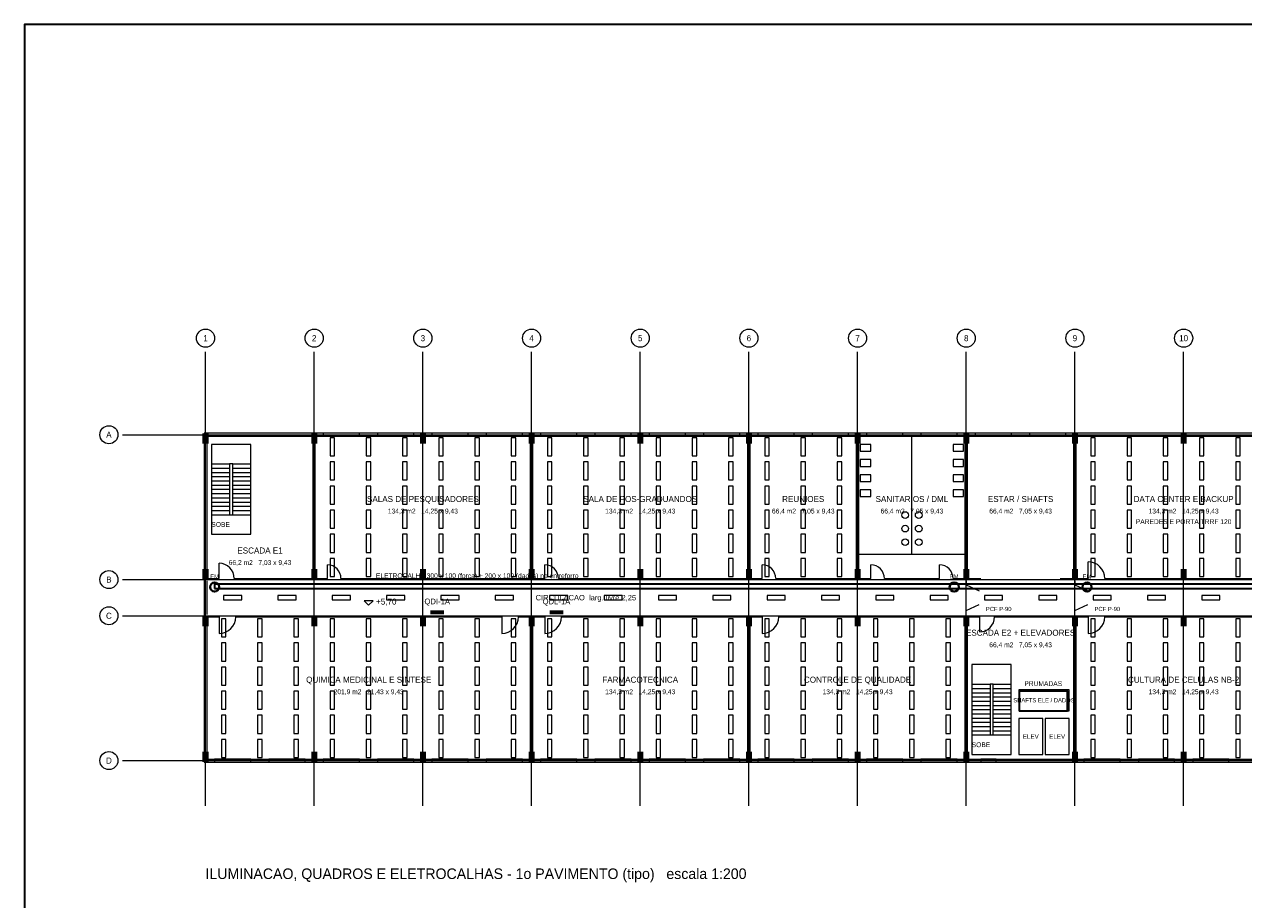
# Model space of a CAD drawing. Header units: metres. Extents: x -12 to 152, y -66 to 49.
# Tile 2 of 5: x -12 to 69, y -9 to 49. Entities that reach past the tile are written whole.
import ezdxf
from ezdxf.enums import TextEntityAlignment as Align

# ---------------------------------------------------------------- set-up
doc = ezdxf.new("R2010")
doc.units = ezdxf.units.M
for name, color, linetype, lineweight, true_color in [('BASE', 9, 'Continuous', 13, 0xa8a8a8), ('COTA', 8, 'Continuous', 13, 0x6a6a6a), ('EIXO', 8, 'Continuous', 13, 0x6a6a6a), ('ELE', 1, 'Continuous', 35, 0xd11a1a), ('ELE_CALHA', 6, 'Continuous', 35, 0xa21caf), ('ELE_LUM', 2, 'Continuous', 18, 0xa87f00), ('INC', 1, 'Continuous', 40, 0xd11a1a)]:
    doc.layers.add(name, color=color, linetype=linetype, lineweight=lineweight, true_color=true_color)
doc.layers.add('FOLHA', color=7, linetype='Continuous', lineweight=35)
doc.layers.add('NOTA', color=7, linetype='Continuous', lineweight=18)

msp = doc.modelspace()

# ---------------------------------------------------------------- hatches: boundary and pattern name
at = {"layer": 'BASE'}
for points in [[(-0.2, 21), (0.2, 21), (0.2, 21.7), (-0.2, 21.7)], [(7, 21), (7.4, 21), (7.4, 21.7), (7, 21.7)], [(14.2, 21), (14.6, 21), (14.6, 21.7), (14.2, 21.7)], [(21.4, 21), (21.8, 21), (21.8, 21.7), (21.4, 21.7)], [(28.6, 21), (29, 21), (29, 21.7), (28.6, 21.7)], [(35.8, 21), (36.2, 21), (36.2, 21.7), (35.8, 21.7)], [(43, 21), (43.4, 21), (43.4, 21.7), (43, 21.7)], [(50.2, 21), (50.6, 21), (50.6, 21.7), (50.2, 21.7)], [(57.4, 21), (57.8, 21), (57.8, 21.7), (57.4, 21.7)], [(64.6, 21), (65, 21), (65, 21.7), (64.6, 21.7)], [(-0.2, 12), (0.2, 12), (0.2, 12.7), (-0.2, 12.7)], [(7, 12), (7.4, 12), (7.4, 12.7), (7, 12.7)], [(14.2, 12), (14.6, 12), (14.6, 12.7), (14.2, 12.7)], [(21.4, 12), (21.8, 12), (21.8, 12.7), (21.4, 12.7)], [(28.6, 12), (29, 12), (29, 12.7), (28.6, 12.7)], [(35.8, 12), (36.2, 12), (36.2, 12.7), (35.8, 12.7)], [(43, 12), (43.4, 12), (43.4, 12.7), (43, 12.7)], [(50.2, 12), (50.6, 12), (50.6, 12.7), (50.2, 12.7)], [(57.4, 12), (57.8, 12), (57.8, 12.7), (57.4, 12.7)], [(64.6, 12), (65, 12), (65, 12.7), (64.6, 12.7)], [(-0.2, 8.9), (0.2, 8.9), (0.2, 9.6), (-0.2, 9.6)], [(7, 8.9), (7.4, 8.9), (7.4, 9.6), (7, 9.6)], [(14.2, 8.9), (14.6, 8.9), (14.6, 9.6), (14.2, 9.6)], [(21.4, 8.9), (21.8, 8.9), (21.8, 9.6), (21.4, 9.6)], [(28.6, 8.9), (29, 8.9), (29, 9.6), (28.6, 9.6)], [(35.8, 8.9), (36.2, 8.9), (36.2, 9.6), (35.8, 9.6)], [(43, 8.9), (43.4, 8.9), (43.4, 9.6), (43, 9.6)], [(50.2, 8.9), (50.6, 8.9), (50.6, 9.6), (50.2, 9.6)], [(57.4, 8.9), (57.8, 8.9), (57.8, 9.6), (57.4, 9.6)], [(64.6, 8.9), (65, 8.9), (65, 9.6), (64.6, 9.6)], [(-0.2, -0.1), (0.2, -0.1), (0.2, 0.6), (-0.2, 0.6)], [(7, -0.1), (7.4, -0.1), (7.4, 0.6), (7, 0.6)], [(14.2, -0.1), (14.6, -0.1), (14.6, 0.6), (14.2, 0.6)], [(21.4, -0.1), (21.8, -0.1), (21.8, 0.6), (21.4, 0.6)], [(28.6, -0.1), (29, -0.1), (29, 0.6), (28.6, 0.6)], [(35.8, -0.1), (36.2, -0.1), (36.2, 0.6), (35.8, 0.6)], [(43, -0.1), (43.4, -0.1), (43.4, 0.6), (43, 0.6)], [(50.2, -0.1), (50.6, -0.1), (50.6, 0.6), (50.2, 0.6)], [(57.4, -0.1), (57.8, -0.1), (57.8, 0.6), (57.4, 0.6)], [(64.6, -0.1), (65, -0.1), (65, 0.6), (64.6, 0.6)]]:
    msp.add_hatch(color=7, dxfattribs=at).paths.add_polyline_path(points)
at = {"layer": 'ELE'}
for points in [[(14.9, 9.7), (15.8, 9.7), (15.8, 9.95), (14.9, 9.95)], [(22.8, 9.7), (23.7, 9.7), (23.7, 9.95), (22.8, 9.95)]]:
    msp.add_hatch(color=7, dxfattribs=at).paths.add_polyline_path(points)

# ---------------------------------------------------------------- linework, layer by layer
at = {"layer": 'BASE'}
for p, q in [((0.1, 12.075), (0.1, 21.5)), ((0.1, 21.5), (7.125, 21.5)), ((0.9, 21.5), (1.9, 21.5)), ((7.125, 12.075), (7.125, 21.5)), ((7.275, 12.075), (7.275, 21.5)), ((7.275, 21.5), (21.525, 21.5)), ((7.8, 21.6), (10.2, 21.6)), ((11.4, 21.6), (13.8, 21.6)), ((15, 21.6), (17.4, 21.6)), ((18.6, 21.6), (21, 21.6)), ((21.525, 12.075), (21.525, 21.5)), ((21.675, 12.075), (21.675, 21.5)), ((21.675, 21.5), (35.925, 21.5)), ((22.2, 21.6), (24.6, 21.6)), ((25.8, 21.6), (28.2, 21.6)), ((29.4, 21.6), (31.8, 21.6)), ((33, 21.6), (35.4, 21.6)), ((35.925, 12.075), (35.925, 21.5)), ((36.075, 12.075), (36.075, 21.5)), ((36.075, 21.5), (43.125, 21.5)), ((36.6, 21.6), (39, 21.6)), ((40.2, 21.6), (42.6, 21.6)), ((43.125, 12.075), (43.125, 21.5)), ((43.275, 12.075), (43.275, 21.5)), ((43.275, 21.5), (50.325, 21.5)), ((43.8, 21.6), (46.2, 21.6)), ((46.8, 13.675), (46.8, 21.5)), ((47.4, 21.6), (49.8, 21.6)), ((50.325, 12.075), (50.325, 21.5)), ((50.475, 12.075), (50.475, 21.5)), ((50.475, 21.5), (57.525, 21.5)), ((51, 21.6), (53.4, 21.6)), ((54.6, 21.6), (57, 21.6)), ((57.525, 12.075), (57.525, 21.5)), ((57.675, 12.075), (57.675, 21.5)), ((57.675, 21.5), (71.925, 21.5)), ((0.4, 19.66), (1.6, 19.66)), ((1.8, 19.66), (3, 19.66)), ((0.4, 19.38), (1.6, 19.38)), ((0.4, 19.1), (1.6, 19.1)), ((0.4, 18.82), (1.6, 18.82)), ((1.8, 19.38), (3, 19.38)), ((1.8, 19.1), (3, 19.1)), ((1.8, 18.82), (3, 18.82)), ((0.4, 18.54), (1.6, 18.54)), ((0.4, 18.26), (1.6, 18.26)), ((0.4, 17.98), (1.6, 17.98)), ((1.8, 18.54), (3, 18.54)), ((1.8, 18.26), (3, 18.26)), ((1.8, 17.98), (3, 17.98)), ((0.4, 17.7), (1.6, 17.7)), ((0.4, 17.42), (1.6, 17.42)), ((0.4, 17.14), (1.6, 17.14)), ((1.8, 17.7), (3, 17.7)), ((1.8, 17.42), (3, 17.42)), ((1.8, 17.14), (3, 17.14)), ((0.4, 16.86), (1.6, 16.86)), ((0.4, 16.58), (1.6, 16.58)), ((0.4, 16.3), (1.6, 16.3)), ((1.8, 16.86), (3, 16.86)), ((1.8, 16.58), (3, 16.58)), ((1.8, 16.3), (3, 16.3)), ((0.9, 12.075), (0.9, 13.075)), ((8.075, 12.075), (8.075, 12.975)), ((22.475, 12.075), (22.475, 12.975)), ((36.875, 12.075), (36.875, 12.975)), ((43.275, 13.675), (50.325, 13.675)), ((44.075, 12.075), (44.075, 12.975)), ((48.625, 12.075), (48.625, 12.975)), ((58.475, 12.075), (58.475, 13.175)), ((0.1, 12.075), (0.9, 12.075)), ((0.1, 9.675), (0.1, 11.925)), ((1.9, 12.075), (7.125, 12.075)), ((7.275, 12.075), (8.075, 12.075)), ((8.975, 12.075), (21.525, 12.075)), ((21.675, 12.075), (22.475, 12.075)), ((23.375, 12.075), (35.925, 12.075)), ((36.075, 12.075), (36.875, 12.075)), ((37.775, 12.075), (43.125, 12.075)), ((43.275, 12.075), (44.075, 12.075)), ((44.975, 12.075), (48.625, 12.075)), ((49.525, 12.075), (50.325, 12.075)), ((50.4, 11.925), (50.4, 11.675)), ((50.4, 11.65), (51.25, 11.25)), ((50.475, 12.075), (51.375, 12.075)), ((56.625, 12.075), (57.525, 12.075)), ((57.6, 11.925), (57.6, 11.675)), ((57.6, 11.65), (58.45, 11.25)), ((57.675, 12.075), (58.475, 12.075)), ((59.575, 12.075), (71.925, 12.075)), ((50.4, 9.95), (51.25, 10.35)), ((50.4, 9.675), (50.4, 9.925)), ((57.6, 9.95), (58.45, 10.35)), ((57.6, 9.675), (57.6, 9.925)), ((0.1, 0.1), (0.1, 9.525)), ((0.1, 9.525), (0.9, 9.525)), ((0.9, 9.525), (0.9, 8.425)), ((2, 9.525), (19.625, 9.525)), ((19.625, 9.525), (19.625, 8.425)), ((20.725, 9.525), (21.525, 9.525)), ((21.525, 0.1), (21.525, 9.525)), ((21.675, 0.1), (21.675, 9.525)), ((21.675, 9.525), (22.475, 9.525)), ((22.475, 9.525), (22.475, 8.425)), ((23.575, 9.525), (35.925, 9.525)), ((35.925, 0.1), (35.925, 9.525)), ((36.075, 0.1), (36.075, 9.525)), ((36.075, 9.525), (36.875, 9.525)), ((36.875, 9.525), (36.875, 8.425)), ((37.975, 9.525), (50.325, 9.525)), ((50.325, 0.1), (50.325, 9.525)), ((50.475, 0.1), (50.475, 9.525)), ((50.475, 9.525), (51.275, 9.525)), ((51.275, 9.525), (51.275, 8.525)), ((52.275, 9.525), (57.525, 9.525)), ((57.525, 0.1), (57.525, 9.525)), ((57.675, 0.1), (57.675, 9.525)), ((57.675, 9.525), (58.475, 9.525)), ((58.475, 9.525), (58.475, 8.425)), ((59.575, 9.525), (71.925, 9.525)), ((50.775, 5.06), (51.975, 5.06)), ((52.175, 5.06), (53.375, 5.06)), ((50.775, 4.78), (51.975, 4.78)), ((50.775, 4.5), (51.975, 4.5)), ((50.775, 4.22), (51.975, 4.22)), ((52.175, 4.78), (53.375, 4.78)), ((52.175, 4.5), (53.375, 4.5)), ((52.175, 4.22), (53.375, 4.22)), ((50.775, 3.94), (51.975, 3.94)), ((50.775, 3.66), (51.975, 3.66)), ((50.775, 3.38), (51.975, 3.38)), ((52.175, 3.94), (53.375, 3.94)), ((52.175, 3.66), (53.375, 3.66)), ((52.175, 3.38), (53.375, 3.38)), ((50.775, 3.1), (51.975, 3.1)), ((50.775, 2.82), (51.975, 2.82)), ((50.775, 2.54), (51.975, 2.54)), ((52.175, 3.1), (53.375, 3.1)), ((52.175, 2.82), (53.375, 2.82)), ((52.175, 2.54), (53.375, 2.54)), ((50.775, 2.26), (51.975, 2.26)), ((50.775, 1.98), (51.975, 1.98)), ((50.775, 1.7), (51.975, 1.7)), ((52.175, 2.26), (53.375, 2.26)), ((52.175, 1.98), (53.375, 1.98)), ((52.175, 1.7), (53.375, 1.7)), ((0.1, 0.1), (21.525, 0.1)), ((0.6, 0), (3, 0)), ((4.2, 0), (6.6, 0)), ((7.8, 0), (10.2, 0)), ((11.4, 0), (13.8, 0)), ((15, 0), (17.4, 0)), ((18.6, 0), (21, 0)), ((21.675, 0.1), (35.925, 0.1)), ((22.2, 0), (24.6, 0)), ((25.8, 0), (28.2, 0)), ((29.4, 0), (31.8, 0)), ((33, 0), (35.4, 0)), ((36.075, 0.1), (50.325, 0.1)), ((36.6, 0), (39, 0)), ((40.2, 0), (42.6, 0)), ((43.8, 0), (46.2, 0)), ((47.4, 0), (49.8, 0)), ((50.475, 0.1), (57.525, 0.1)), ((57.675, 0.1), (71.925, 0.1)), ((58.2, 0), (60.6, 0)), ((61.8, 0), (64.2, 0)), ((65.4, 0), (67.8, 0))]:
    msp.add_line(p, q, dxfattribs=at)
for points in [[(-0.1, -0.1), (108.1, -0.1), (108.1, 21.7), (-0.1, 21.7)], [(7.8, 21.5), (10.2, 21.5), (10.2, 21.7), (7.8, 21.7)], [(11.4, 21.5), (13.8, 21.5), (13.8, 21.7), (11.4, 21.7)], [(15, 21.5), (17.4, 21.5), (17.4, 21.7), (15, 21.7)], [(18.6, 21.5), (21, 21.5), (21, 21.7), (18.6, 21.7)], [(22.2, 21.5), (24.6, 21.5), (24.6, 21.7), (22.2, 21.7)], [(25.8, 21.5), (28.2, 21.5), (28.2, 21.7), (25.8, 21.7)], [(29.4, 21.5), (31.8, 21.5), (31.8, 21.7), (29.4, 21.7)], [(33, 21.5), (35.4, 21.5), (35.4, 21.7), (33, 21.7)], [(36.6, 21.5), (39, 21.5), (39, 21.7), (36.6, 21.7)], [(40.2, 21.5), (42.6, 21.5), (42.6, 21.7), (40.2, 21.7)], [(43.8, 21.5), (46.2, 21.5), (46.2, 21.7), (43.8, 21.7)], [(47.4, 21.5), (49.8, 21.5), (49.8, 21.7), (47.4, 21.7)], [(51, 21.5), (53.4, 21.5), (53.4, 21.7), (51, 21.7)], [(54.6, 21.5), (57, 21.5), (57, 21.7), (54.6, 21.7)], [(0.4, 15), (3, 15), (3, 20.96), (0.4, 20.96)], [(43.375, 20.5), (44.075, 20.5), (44.075, 20.95), (43.375, 20.95)], [(49.525, 20.5), (50.225, 20.5), (50.225, 20.95), (49.525, 20.95)], [(1.6, 16.3), (1.8, 16.3), (1.8, 19.66), (1.6, 19.66)], [(43.375, 19.5), (44.075, 19.5), (44.075, 19.95), (43.375, 19.95)], [(49.525, 19.5), (50.225, 19.5), (50.225, 19.95), (49.525, 19.95)], [(43.375, 18.5), (44.075, 18.5), (44.075, 18.95), (43.375, 18.95)], [(49.525, 18.5), (50.225, 18.5), (50.225, 18.95), (49.525, 18.95)], [(43.375, 17.5), (44.075, 17.5), (44.075, 17.95), (43.375, 17.95)], [(49.525, 17.5), (50.225, 17.5), (50.225, 17.95), (49.525, 17.95)], [(50.775, 0.4), (53.375, 0.4), (53.375, 6.36), (50.775, 6.36)], [(51.975, 1.7), (52.175, 1.7), (52.175, 5.06), (51.975, 5.06)], [(53.875, 3.3), (57.225, 3.3), (57.225, 4.7), (53.875, 4.7)], [(53.875, 0.4), (55.475, 0.4), (55.475, 2.8), (53.875, 2.8)], [(55.625, 0.4), (57.225, 0.4), (57.225, 2.8), (55.625, 2.8)], [(0.6, -0.1), (3, -0.1), (3, 0.1), (0.6, 0.1)], [(4.2, -0.1), (6.6, -0.1), (6.6, 0.1), (4.2, 0.1)], [(7.8, -0.1), (10.2, -0.1), (10.2, 0.1), (7.8, 0.1)], [(11.4, -0.1), (13.8, -0.1), (13.8, 0.1), (11.4, 0.1)], [(15, -0.1), (17.4, -0.1), (17.4, 0.1), (15, 0.1)], [(18.6, -0.1), (21, -0.1), (21, 0.1), (18.6, 0.1)], [(22.2, -0.1), (24.6, -0.1), (24.6, 0.1), (22.2, 0.1)], [(25.8, -0.1), (28.2, -0.1), (28.2, 0.1), (25.8, 0.1)], [(29.4, -0.1), (31.8, -0.1), (31.8, 0.1), (29.4, 0.1)], [(33, -0.1), (35.4, -0.1), (35.4, 0.1), (33, 0.1)], [(36.6, -0.1), (39, -0.1), (39, 0.1), (36.6, 0.1)], [(40.2, -0.1), (42.6, -0.1), (42.6, 0.1), (40.2, 0.1)], [(43.8, -0.1), (46.2, -0.1), (46.2, 0.1), (43.8, 0.1)], [(47.4, -0.1), (49.8, -0.1), (49.8, 0.1), (47.4, 0.1)], [(51.375, -0.1), (52.375, -0.1), (52.375, 0.1), (51.375, 0.1)], [(58.2, -0.1), (60.6, -0.1), (60.6, 0.1), (58.2, 0.1)], [(61.8, -0.1), (64.2, -0.1), (64.2, 0.1), (61.8, 0.1)], [(65.4, -0.1), (67.8, -0.1), (67.8, 0.1), (65.4, 0.1)]]:
    msp.add_lwpolyline(points, close=True, dxfattribs=at)
for centre in [(46.35, 16.275), (47.25, 16.275), (46.35, 15.375), (47.25, 15.375), (46.35, 14.475), (47.25, 14.475)]:
    msp.add_circle(centre, 0.22, dxfattribs=at)
for centre, radius, start, end in [((0.9, 12.075), 1, 0, 90), ((8.075, 12.075), 0.9, 0, 90), ((22.475, 12.075), 0.9, 0, 90), ((36.875, 12.075), 0.9, 0, 90), ((44.075, 12.075), 0.9, 0, 90), ((48.625, 12.075), 0.9, 0, 90), ((58.475, 12.075), 1.1, 0, 90), ((0.9, 9.525), 1.1, 270, 360), ((19.625, 9.525), 1.1, 270, 360), ((22.475, 9.525), 1.1, 270, 360), ((36.875, 9.525), 1.1, 270, 360), ((51.275, 9.525), 1, 270, 360), ((58.475, 9.525), 1.1, 270, 360)]:
    msp.add_arc(centre, radius, start, end, dxfattribs=at)
at = {"layer": 'COTA'}
msp.add_lwpolyline([(10.5, 10.6), (10.8, 10.3), (11.1, 10.6)], close=True, dxfattribs=at)
at = {"layer": 'EIXO'}
for p, q in [((0, -3), (0, 27.1)), ((7.2, -3), (7.2, 27.1)), ((14.4, -3), (14.4, 27.1)), ((21.6, -3), (21.6, 27.1)), ((28.8, -3), (28.8, 27.1)), ((36, -3), (36, 27.1)), ((43.2, -3), (43.2, 27.1)), ((50.4, -3), (50.4, 27.1)), ((57.6, -3), (57.6, 27.1)), ((64.8, -3), (64.8, 27.1)), ((-5.5, 21.6), (110.5, 21.6)), ((-5.5, 12), (110.5, 12)), ((-5.5, 9.6), (110.5, 9.6)), ((-5.5, 0), (110.5, 0))]:
    msp.add_line(p, q, dxfattribs=at)
for centre in [(0, 28), (7.2, 28), (14.4, 28), (21.6, 28), (28.8, 28), (36, 28), (43.2, 28), (50.4, 28), (57.6, 28), (64.8, 28), (-6.4, 21.6), (-6.4, 12), (-6.4, 9.6), (-6.4, 0)]:
    msp.add_circle(centre, 0.6, dxfattribs=at)
at = {"layer": 'ELE'}
msp.add_lwpolyline([(53.9, 3.3), (57.1, 3.3), (57.1, 4.6), (53.9, 4.6)], close=True, dxfattribs=at)
at = {"layer": 'ELE_CALHA'}
msp.add_lwpolyline([(0.6, 11.4), (107.4, 11.4), (107.4, 11.7), (0.6, 11.7)], close=True, dxfattribs=at)
at = {"layer": 'ELE_LUM'}
for points in [[(8.25, 20.2), (8.55, 20.2), (8.55, 21.4), (8.25, 21.4)], [(10.65, 20.2), (10.95, 20.2), (10.95, 21.4), (10.65, 21.4)], [(13.05, 20.2), (13.35, 20.2), (13.35, 21.4), (13.05, 21.4)], [(15.45, 20.2), (15.75, 20.2), (15.75, 21.4), (15.45, 21.4)], [(17.85, 20.2), (18.15, 20.2), (18.15, 21.4), (17.85, 21.4)], [(20.25, 20.2), (20.55, 20.2), (20.55, 21.4), (20.25, 21.4)], [(22.65, 20.2), (22.95, 20.2), (22.95, 21.4), (22.65, 21.4)], [(25.05, 20.2), (25.35, 20.2), (25.35, 21.4), (25.05, 21.4)], [(27.45, 20.2), (27.75, 20.2), (27.75, 21.4), (27.45, 21.4)], [(29.85, 20.2), (30.15, 20.2), (30.15, 21.4), (29.85, 21.4)], [(32.25, 20.2), (32.55, 20.2), (32.55, 21.4), (32.25, 21.4)], [(34.65, 20.2), (34.95, 20.2), (34.95, 21.4), (34.65, 21.4)], [(37.05, 20.2), (37.35, 20.2), (37.35, 21.4), (37.05, 21.4)], [(39.45, 20.2), (39.75, 20.2), (39.75, 21.4), (39.45, 21.4)], [(41.85, 20.2), (42.15, 20.2), (42.15, 21.4), (41.85, 21.4)], [(58.65, 20.2), (58.95, 20.2), (58.95, 21.4), (58.65, 21.4)], [(61.05, 20.2), (61.35, 20.2), (61.35, 21.4), (61.05, 21.4)], [(63.45, 20.2), (63.75, 20.2), (63.75, 21.4), (63.45, 21.4)], [(65.85, 20.2), (66.15, 20.2), (66.15, 21.4), (65.85, 21.4)], [(68.25, 20.2), (68.55, 20.2), (68.55, 21.4), (68.25, 21.4)], [(8.25, 18.6), (8.55, 18.6), (8.55, 19.8), (8.25, 19.8)], [(10.65, 18.6), (10.95, 18.6), (10.95, 19.8), (10.65, 19.8)], [(13.05, 18.6), (13.35, 18.6), (13.35, 19.8), (13.05, 19.8)], [(15.45, 18.6), (15.75, 18.6), (15.75, 19.8), (15.45, 19.8)], [(17.85, 18.6), (18.15, 18.6), (18.15, 19.8), (17.85, 19.8)], [(20.25, 18.6), (20.55, 18.6), (20.55, 19.8), (20.25, 19.8)], [(22.65, 18.6), (22.95, 18.6), (22.95, 19.8), (22.65, 19.8)], [(25.05, 18.6), (25.35, 18.6), (25.35, 19.8), (25.05, 19.8)], [(27.45, 18.6), (27.75, 18.6), (27.75, 19.8), (27.45, 19.8)], [(29.85, 18.6), (30.15, 18.6), (30.15, 19.8), (29.85, 19.8)], [(32.25, 18.6), (32.55, 18.6), (32.55, 19.8), (32.25, 19.8)], [(34.65, 18.6), (34.95, 18.6), (34.95, 19.8), (34.65, 19.8)], [(37.05, 18.6), (37.35, 18.6), (37.35, 19.8), (37.05, 19.8)], [(39.45, 18.6), (39.75, 18.6), (39.75, 19.8), (39.45, 19.8)], [(41.85, 18.6), (42.15, 18.6), (42.15, 19.8), (41.85, 19.8)], [(58.65, 18.6), (58.95, 18.6), (58.95, 19.8), (58.65, 19.8)], [(61.05, 18.6), (61.35, 18.6), (61.35, 19.8), (61.05, 19.8)], [(63.45, 18.6), (63.75, 18.6), (63.75, 19.8), (63.45, 19.8)], [(65.85, 18.6), (66.15, 18.6), (66.15, 19.8), (65.85, 19.8)], [(68.25, 18.6), (68.55, 18.6), (68.55, 19.8), (68.25, 19.8)], [(8.25, 17), (8.55, 17), (8.55, 18.2), (8.25, 18.2)], [(10.65, 17), (10.95, 17), (10.95, 18.2), (10.65, 18.2)], [(13.05, 17), (13.35, 17), (13.35, 18.2), (13.05, 18.2)], [(15.45, 17), (15.75, 17), (15.75, 18.2), (15.45, 18.2)], [(17.85, 17), (18.15, 17), (18.15, 18.2), (17.85, 18.2)], [(20.25, 17), (20.55, 17), (20.55, 18.2), (20.25, 18.2)], [(22.65, 17), (22.95, 17), (22.95, 18.2), (22.65, 18.2)], [(25.05, 17), (25.35, 17), (25.35, 18.2), (25.05, 18.2)], [(27.45, 17), (27.75, 17), (27.75, 18.2), (27.45, 18.2)], [(29.85, 17), (30.15, 17), (30.15, 18.2), (29.85, 18.2)], [(32.25, 17), (32.55, 17), (32.55, 18.2), (32.25, 18.2)], [(34.65, 17), (34.95, 17), (34.95, 18.2), (34.65, 18.2)], [(37.05, 17), (37.35, 17), (37.35, 18.2), (37.05, 18.2)], [(39.45, 17), (39.75, 17), (39.75, 18.2), (39.45, 18.2)], [(41.85, 17), (42.15, 17), (42.15, 18.2), (41.85, 18.2)], [(58.65, 17), (58.95, 17), (58.95, 18.2), (58.65, 18.2)], [(61.05, 17), (61.35, 17), (61.35, 18.2), (61.05, 18.2)], [(63.45, 17), (63.75, 17), (63.75, 18.2), (63.45, 18.2)], [(65.85, 17), (66.15, 17), (66.15, 18.2), (65.85, 18.2)], [(68.25, 17), (68.55, 17), (68.55, 18.2), (68.25, 18.2)], [(8.25, 15.4), (8.55, 15.4), (8.55, 16.6), (8.25, 16.6)], [(10.65, 15.4), (10.95, 15.4), (10.95, 16.6), (10.65, 16.6)], [(13.05, 15.4), (13.35, 15.4), (13.35, 16.6), (13.05, 16.6)], [(15.45, 15.4), (15.75, 15.4), (15.75, 16.6), (15.45, 16.6)], [(17.85, 15.4), (18.15, 15.4), (18.15, 16.6), (17.85, 16.6)], [(20.25, 15.4), (20.55, 15.4), (20.55, 16.6), (20.25, 16.6)], [(22.65, 15.4), (22.95, 15.4), (22.95, 16.6), (22.65, 16.6)], [(25.05, 15.4), (25.35, 15.4), (25.35, 16.6), (25.05, 16.6)], [(27.45, 15.4), (27.75, 15.4), (27.75, 16.6), (27.45, 16.6)], [(29.85, 15.4), (30.15, 15.4), (30.15, 16.6), (29.85, 16.6)], [(32.25, 15.4), (32.55, 15.4), (32.55, 16.6), (32.25, 16.6)], [(34.65, 15.4), (34.95, 15.4), (34.95, 16.6), (34.65, 16.6)], [(37.05, 15.4), (37.35, 15.4), (37.35, 16.6), (37.05, 16.6)], [(39.45, 15.4), (39.75, 15.4), (39.75, 16.6), (39.45, 16.6)], [(41.85, 15.4), (42.15, 15.4), (42.15, 16.6), (41.85, 16.6)], [(58.65, 15.4), (58.95, 15.4), (58.95, 16.6), (58.65, 16.6)], [(61.05, 15.4), (61.35, 15.4), (61.35, 16.6), (61.05, 16.6)], [(63.45, 15.4), (63.75, 15.4), (63.75, 16.6), (63.45, 16.6)], [(65.85, 15.4), (66.15, 15.4), (66.15, 16.6), (65.85, 16.6)], [(68.25, 15.4), (68.55, 15.4), (68.55, 16.6), (68.25, 16.6)], [(8.25, 13.8), (8.55, 13.8), (8.55, 15), (8.25, 15)], [(10.65, 13.8), (10.95, 13.8), (10.95, 15), (10.65, 15)], [(13.05, 13.8), (13.35, 13.8), (13.35, 15), (13.05, 15)], [(15.45, 13.8), (15.75, 13.8), (15.75, 15), (15.45, 15)], [(17.85, 13.8), (18.15, 13.8), (18.15, 15), (17.85, 15)], [(20.25, 13.8), (20.55, 13.8), (20.55, 15), (20.25, 15)], [(22.65, 13.8), (22.95, 13.8), (22.95, 15), (22.65, 15)], [(25.05, 13.8), (25.35, 13.8), (25.35, 15), (25.05, 15)], [(27.45, 13.8), (27.75, 13.8), (27.75, 15), (27.45, 15)], [(29.85, 13.8), (30.15, 13.8), (30.15, 15), (29.85, 15)], [(32.25, 13.8), (32.55, 13.8), (32.55, 15), (32.25, 15)], [(34.65, 13.8), (34.95, 13.8), (34.95, 15), (34.65, 15)], [(37.05, 13.8), (37.35, 13.8), (37.35, 15), (37.05, 15)], [(39.45, 13.8), (39.75, 13.8), (39.75, 15), (39.45, 15)], [(41.85, 13.8), (42.15, 13.8), (42.15, 15), (41.85, 15)], [(58.65, 13.8), (58.95, 13.8), (58.95, 15), (58.65, 15)], [(61.05, 13.8), (61.35, 13.8), (61.35, 15), (61.05, 15)], [(63.45, 13.8), (63.75, 13.8), (63.75, 15), (63.45, 15)], [(65.85, 13.8), (66.15, 13.8), (66.15, 15), (65.85, 15)], [(68.25, 13.8), (68.55, 13.8), (68.55, 15), (68.25, 15)], [(8.25, 12.2), (8.55, 12.2), (8.55, 13.4), (8.25, 13.4)], [(10.65, 12.2), (10.95, 12.2), (10.95, 13.4), (10.65, 13.4)], [(13.05, 12.2), (13.35, 12.2), (13.35, 13.4), (13.05, 13.4)], [(15.45, 12.2), (15.75, 12.2), (15.75, 13.4), (15.45, 13.4)], [(17.85, 12.2), (18.15, 12.2), (18.15, 13.4), (17.85, 13.4)], [(20.25, 12.2), (20.55, 12.2), (20.55, 13.4), (20.25, 13.4)], [(22.65, 12.2), (22.95, 12.2), (22.95, 13.4), (22.65, 13.4)], [(25.05, 12.2), (25.35, 12.2), (25.35, 13.4), (25.05, 13.4)], [(27.45, 12.2), (27.75, 12.2), (27.75, 13.4), (27.45, 13.4)], [(29.85, 12.2), (30.15, 12.2), (30.15, 13.4), (29.85, 13.4)], [(32.25, 12.2), (32.55, 12.2), (32.55, 13.4), (32.25, 13.4)], [(34.65, 12.2), (34.95, 12.2), (34.95, 13.4), (34.65, 13.4)], [(37.05, 12.2), (37.35, 12.2), (37.35, 13.4), (37.05, 13.4)], [(39.45, 12.2), (39.75, 12.2), (39.75, 13.4), (39.45, 13.4)], [(41.85, 12.2), (42.15, 12.2), (42.15, 13.4), (41.85, 13.4)], [(58.65, 12.2), (58.95, 12.2), (58.95, 13.4), (58.65, 13.4)], [(61.05, 12.2), (61.35, 12.2), (61.35, 13.4), (61.05, 13.4)], [(63.45, 12.2), (63.75, 12.2), (63.75, 13.4), (63.45, 13.4)], [(65.85, 12.2), (66.15, 12.2), (66.15, 13.4), (65.85, 13.4)], [(68.25, 12.2), (68.55, 12.2), (68.55, 13.4), (68.25, 13.4)], [(1.2, 10.65), (2.4, 10.65), (2.4, 10.95), (1.2, 10.95)], [(4.8, 10.65), (6, 10.65), (6, 10.95), (4.8, 10.95)], [(8.4, 10.65), (9.6, 10.65), (9.6, 10.95), (8.4, 10.95)], [(12, 10.65), (13.2, 10.65), (13.2, 10.95), (12, 10.95)], [(15.6, 10.65), (16.8, 10.65), (16.8, 10.95), (15.6, 10.95)], [(19.2, 10.65), (20.4, 10.65), (20.4, 10.95), (19.2, 10.95)], [(22.8, 10.65), (24, 10.65), (24, 10.95), (22.8, 10.95)], [(26.4, 10.65), (27.6, 10.65), (27.6, 10.95), (26.4, 10.95)], [(30, 10.65), (31.2, 10.65), (31.2, 10.95), (30, 10.95)], [(33.6, 10.65), (34.8, 10.65), (34.8, 10.95), (33.6, 10.95)], [(37.2, 10.65), (38.4, 10.65), (38.4, 10.95), (37.2, 10.95)], [(40.8, 10.65), (42, 10.65), (42, 10.95), (40.8, 10.95)], [(44.4, 10.65), (45.6, 10.65), (45.6, 10.95), (44.4, 10.95)], [(48, 10.65), (49.2, 10.65), (49.2, 10.95), (48, 10.95)], [(51.6, 10.65), (52.8, 10.65), (52.8, 10.95), (51.6, 10.95)], [(55.2, 10.65), (56.4, 10.65), (56.4, 10.95), (55.2, 10.95)], [(58.8, 10.65), (60, 10.65), (60, 10.95), (58.8, 10.95)], [(62.4, 10.65), (63.6, 10.65), (63.6, 10.95), (62.4, 10.95)], [(66, 10.65), (67.2, 10.65), (67.2, 10.95), (66, 10.95)], [(1.05, 8.2), (1.35, 8.2), (1.35, 9.4), (1.05, 9.4)], [(3.45, 8.2), (3.75, 8.2), (3.75, 9.4), (3.45, 9.4)], [(5.85, 8.2), (6.15, 8.2), (6.15, 9.4), (5.85, 9.4)], [(8.25, 8.2), (8.55, 8.2), (8.55, 9.4), (8.25, 9.4)], [(10.65, 8.2), (10.95, 8.2), (10.95, 9.4), (10.65, 9.4)], [(13.05, 8.2), (13.35, 8.2), (13.35, 9.4), (13.05, 9.4)], [(15.45, 8.2), (15.75, 8.2), (15.75, 9.4), (15.45, 9.4)], [(17.85, 8.2), (18.15, 8.2), (18.15, 9.4), (17.85, 9.4)], [(20.25, 8.2), (20.55, 8.2), (20.55, 9.4), (20.25, 9.4)], [(22.65, 8.2), (22.95, 8.2), (22.95, 9.4), (22.65, 9.4)], [(25.05, 8.2), (25.35, 8.2), (25.35, 9.4), (25.05, 9.4)], [(27.45, 8.2), (27.75, 8.2), (27.75, 9.4), (27.45, 9.4)], [(29.85, 8.2), (30.15, 8.2), (30.15, 9.4), (29.85, 9.4)], [(32.25, 8.2), (32.55, 8.2), (32.55, 9.4), (32.25, 9.4)], [(34.65, 8.2), (34.95, 8.2), (34.95, 9.4), (34.65, 9.4)], [(37.05, 8.2), (37.35, 8.2), (37.35, 9.4), (37.05, 9.4)], [(39.45, 8.2), (39.75, 8.2), (39.75, 9.4), (39.45, 9.4)], [(41.85, 8.2), (42.15, 8.2), (42.15, 9.4), (41.85, 9.4)], [(44.25, 8.2), (44.55, 8.2), (44.55, 9.4), (44.25, 9.4)], [(46.65, 8.2), (46.95, 8.2), (46.95, 9.4), (46.65, 9.4)], [(49.05, 8.2), (49.35, 8.2), (49.35, 9.4), (49.05, 9.4)], [(58.65, 8.2), (58.95, 8.2), (58.95, 9.4), (58.65, 9.4)], [(61.05, 8.2), (61.35, 8.2), (61.35, 9.4), (61.05, 9.4)], [(63.45, 8.2), (63.75, 8.2), (63.75, 9.4), (63.45, 9.4)], [(65.85, 8.2), (66.15, 8.2), (66.15, 9.4), (65.85, 9.4)], [(68.25, 8.2), (68.55, 8.2), (68.55, 9.4), (68.25, 9.4)], [(1.05, 6.6), (1.35, 6.6), (1.35, 7.8), (1.05, 7.8)], [(3.45, 6.6), (3.75, 6.6), (3.75, 7.8), (3.45, 7.8)], [(5.85, 6.6), (6.15, 6.6), (6.15, 7.8), (5.85, 7.8)], [(8.25, 6.6), (8.55, 6.6), (8.55, 7.8), (8.25, 7.8)], [(10.65, 6.6), (10.95, 6.6), (10.95, 7.8), (10.65, 7.8)], [(13.05, 6.6), (13.35, 6.6), (13.35, 7.8), (13.05, 7.8)], [(15.45, 6.6), (15.75, 6.6), (15.75, 7.8), (15.45, 7.8)], [(17.85, 6.6), (18.15, 6.6), (18.15, 7.8), (17.85, 7.8)], [(20.25, 6.6), (20.55, 6.6), (20.55, 7.8), (20.25, 7.8)], [(22.65, 6.6), (22.95, 6.6), (22.95, 7.8), (22.65, 7.8)], [(25.05, 6.6), (25.35, 6.6), (25.35, 7.8), (25.05, 7.8)], [(27.45, 6.6), (27.75, 6.6), (27.75, 7.8), (27.45, 7.8)], [(29.85, 6.6), (30.15, 6.6), (30.15, 7.8), (29.85, 7.8)], [(32.25, 6.6), (32.55, 6.6), (32.55, 7.8), (32.25, 7.8)], [(34.65, 6.6), (34.95, 6.6), (34.95, 7.8), (34.65, 7.8)], [(37.05, 6.6), (37.35, 6.6), (37.35, 7.8), (37.05, 7.8)], [(39.45, 6.6), (39.75, 6.6), (39.75, 7.8), (39.45, 7.8)], [(41.85, 6.6), (42.15, 6.6), (42.15, 7.8), (41.85, 7.8)], [(44.25, 6.6), (44.55, 6.6), (44.55, 7.8), (44.25, 7.8)], [(46.65, 6.6), (46.95, 6.6), (46.95, 7.8), (46.65, 7.8)], [(49.05, 6.6), (49.35, 6.6), (49.35, 7.8), (49.05, 7.8)], [(58.65, 6.6), (58.95, 6.6), (58.95, 7.8), (58.65, 7.8)], [(61.05, 6.6), (61.35, 6.6), (61.35, 7.8), (61.05, 7.8)], [(63.45, 6.6), (63.75, 6.6), (63.75, 7.8), (63.45, 7.8)], [(65.85, 6.6), (66.15, 6.6), (66.15, 7.8), (65.85, 7.8)], [(68.25, 6.6), (68.55, 6.6), (68.55, 7.8), (68.25, 7.8)], [(1.05, 5), (1.35, 5), (1.35, 6.2), (1.05, 6.2)], [(3.45, 5), (3.75, 5), (3.75, 6.2), (3.45, 6.2)], [(5.85, 5), (6.15, 5), (6.15, 6.2), (5.85, 6.2)], [(8.25, 5), (8.55, 5), (8.55, 6.2), (8.25, 6.2)], [(10.65, 5), (10.95, 5), (10.95, 6.2), (10.65, 6.2)], [(13.05, 5), (13.35, 5), (13.35, 6.2), (13.05, 6.2)], [(15.45, 5), (15.75, 5), (15.75, 6.2), (15.45, 6.2)], [(17.85, 5), (18.15, 5), (18.15, 6.2), (17.85, 6.2)], [(20.25, 5), (20.55, 5), (20.55, 6.2), (20.25, 6.2)], [(22.65, 5), (22.95, 5), (22.95, 6.2), (22.65, 6.2)], [(25.05, 5), (25.35, 5), (25.35, 6.2), (25.05, 6.2)], [(27.45, 5), (27.75, 5), (27.75, 6.2), (27.45, 6.2)], [(29.85, 5), (30.15, 5), (30.15, 6.2), (29.85, 6.2)], [(32.25, 5), (32.55, 5), (32.55, 6.2), (32.25, 6.2)], [(34.65, 5), (34.95, 5), (34.95, 6.2), (34.65, 6.2)], [(37.05, 5), (37.35, 5), (37.35, 6.2), (37.05, 6.2)], [(39.45, 5), (39.75, 5), (39.75, 6.2), (39.45, 6.2)], [(41.85, 5), (42.15, 5), (42.15, 6.2), (41.85, 6.2)], [(44.25, 5), (44.55, 5), (44.55, 6.2), (44.25, 6.2)], [(46.65, 5), (46.95, 5), (46.95, 6.2), (46.65, 6.2)], [(49.05, 5), (49.35, 5), (49.35, 6.2), (49.05, 6.2)], [(58.65, 5), (58.95, 5), (58.95, 6.2), (58.65, 6.2)], [(61.05, 5), (61.35, 5), (61.35, 6.2), (61.05, 6.2)], [(63.45, 5), (63.75, 5), (63.75, 6.2), (63.45, 6.2)], [(65.85, 5), (66.15, 5), (66.15, 6.2), (65.85, 6.2)], [(68.25, 5), (68.55, 5), (68.55, 6.2), (68.25, 6.2)], [(1.05, 3.4), (1.35, 3.4), (1.35, 4.6), (1.05, 4.6)], [(3.45, 3.4), (3.75, 3.4), (3.75, 4.6), (3.45, 4.6)], [(5.85, 3.4), (6.15, 3.4), (6.15, 4.6), (5.85, 4.6)], [(8.25, 3.4), (8.55, 3.4), (8.55, 4.6), (8.25, 4.6)], [(10.65, 3.4), (10.95, 3.4), (10.95, 4.6), (10.65, 4.6)], [(13.05, 3.4), (13.35, 3.4), (13.35, 4.6), (13.05, 4.6)], [(15.45, 3.4), (15.75, 3.4), (15.75, 4.6), (15.45, 4.6)], [(17.85, 3.4), (18.15, 3.4), (18.15, 4.6), (17.85, 4.6)], [(20.25, 3.4), (20.55, 3.4), (20.55, 4.6), (20.25, 4.6)], [(22.65, 3.4), (22.95, 3.4), (22.95, 4.6), (22.65, 4.6)], [(25.05, 3.4), (25.35, 3.4), (25.35, 4.6), (25.05, 4.6)], [(27.45, 3.4), (27.75, 3.4), (27.75, 4.6), (27.45, 4.6)], [(29.85, 3.4), (30.15, 3.4), (30.15, 4.6), (29.85, 4.6)], [(32.25, 3.4), (32.55, 3.4), (32.55, 4.6), (32.25, 4.6)], [(34.65, 3.4), (34.95, 3.4), (34.95, 4.6), (34.65, 4.6)], [(37.05, 3.4), (37.35, 3.4), (37.35, 4.6), (37.05, 4.6)], [(39.45, 3.4), (39.75, 3.4), (39.75, 4.6), (39.45, 4.6)], [(41.85, 3.4), (42.15, 3.4), (42.15, 4.6), (41.85, 4.6)], [(44.25, 3.4), (44.55, 3.4), (44.55, 4.6), (44.25, 4.6)], [(46.65, 3.4), (46.95, 3.4), (46.95, 4.6), (46.65, 4.6)], [(49.05, 3.4), (49.35, 3.4), (49.35, 4.6), (49.05, 4.6)], [(58.65, 3.4), (58.95, 3.4), (58.95, 4.6), (58.65, 4.6)], [(61.05, 3.4), (61.35, 3.4), (61.35, 4.6), (61.05, 4.6)], [(63.45, 3.4), (63.75, 3.4), (63.75, 4.6), (63.45, 4.6)], [(65.85, 3.4), (66.15, 3.4), (66.15, 4.6), (65.85, 4.6)], [(68.25, 3.4), (68.55, 3.4), (68.55, 4.6), (68.25, 4.6)], [(1.05, 1.8), (1.35, 1.8), (1.35, 3), (1.05, 3)], [(3.45, 1.8), (3.75, 1.8), (3.75, 3), (3.45, 3)], [(5.85, 1.8), (6.15, 1.8), (6.15, 3), (5.85, 3)], [(8.25, 1.8), (8.55, 1.8), (8.55, 3), (8.25, 3)], [(10.65, 1.8), (10.95, 1.8), (10.95, 3), (10.65, 3)], [(13.05, 1.8), (13.35, 1.8), (13.35, 3), (13.05, 3)], [(15.45, 1.8), (15.75, 1.8), (15.75, 3), (15.45, 3)], [(17.85, 1.8), (18.15, 1.8), (18.15, 3), (17.85, 3)], [(20.25, 1.8), (20.55, 1.8), (20.55, 3), (20.25, 3)], [(22.65, 1.8), (22.95, 1.8), (22.95, 3), (22.65, 3)], [(25.05, 1.8), (25.35, 1.8), (25.35, 3), (25.05, 3)], [(27.45, 1.8), (27.75, 1.8), (27.75, 3), (27.45, 3)], [(29.85, 1.8), (30.15, 1.8), (30.15, 3), (29.85, 3)], [(32.25, 1.8), (32.55, 1.8), (32.55, 3), (32.25, 3)], [(34.65, 1.8), (34.95, 1.8), (34.95, 3), (34.65, 3)], [(37.05, 1.8), (37.35, 1.8), (37.35, 3), (37.05, 3)], [(39.45, 1.8), (39.75, 1.8), (39.75, 3), (39.45, 3)], [(41.85, 1.8), (42.15, 1.8), (42.15, 3), (41.85, 3)], [(44.25, 1.8), (44.55, 1.8), (44.55, 3), (44.25, 3)], [(46.65, 1.8), (46.95, 1.8), (46.95, 3), (46.65, 3)], [(49.05, 1.8), (49.35, 1.8), (49.35, 3), (49.05, 3)], [(58.65, 1.8), (58.95, 1.8), (58.95, 3), (58.65, 3)], [(61.05, 1.8), (61.35, 1.8), (61.35, 3), (61.05, 3)], [(63.45, 1.8), (63.75, 1.8), (63.75, 3), (63.45, 3)], [(65.85, 1.8), (66.15, 1.8), (66.15, 3), (65.85, 3)], [(68.25, 1.8), (68.55, 1.8), (68.55, 3), (68.25, 3)], [(1.05, 0.2), (1.35, 0.2), (1.35, 1.4), (1.05, 1.4)], [(3.45, 0.2), (3.75, 0.2), (3.75, 1.4), (3.45, 1.4)], [(5.85, 0.2), (6.15, 0.2), (6.15, 1.4), (5.85, 1.4)], [(8.25, 0.2), (8.55, 0.2), (8.55, 1.4), (8.25, 1.4)], [(10.65, 0.2), (10.95, 0.2), (10.95, 1.4), (10.65, 1.4)], [(13.05, 0.2), (13.35, 0.2), (13.35, 1.4), (13.05, 1.4)], [(15.45, 0.2), (15.75, 0.2), (15.75, 1.4), (15.45, 1.4)], [(17.85, 0.2), (18.15, 0.2), (18.15, 1.4), (17.85, 1.4)], [(20.25, 0.2), (20.55, 0.2), (20.55, 1.4), (20.25, 1.4)], [(22.65, 0.2), (22.95, 0.2), (22.95, 1.4), (22.65, 1.4)], [(25.05, 0.2), (25.35, 0.2), (25.35, 1.4), (25.05, 1.4)], [(27.45, 0.2), (27.75, 0.2), (27.75, 1.4), (27.45, 1.4)], [(29.85, 0.2), (30.15, 0.2), (30.15, 1.4), (29.85, 1.4)], [(32.25, 0.2), (32.55, 0.2), (32.55, 1.4), (32.25, 1.4)], [(34.65, 0.2), (34.95, 0.2), (34.95, 1.4), (34.65, 1.4)], [(37.05, 0.2), (37.35, 0.2), (37.35, 1.4), (37.05, 1.4)], [(39.45, 0.2), (39.75, 0.2), (39.75, 1.4), (39.45, 1.4)], [(41.85, 0.2), (42.15, 0.2), (42.15, 1.4), (41.85, 1.4)], [(44.25, 0.2), (44.55, 0.2), (44.55, 1.4), (44.25, 1.4)], [(46.65, 0.2), (46.95, 0.2), (46.95, 1.4), (46.65, 1.4)], [(49.05, 0.2), (49.35, 0.2), (49.35, 1.4), (49.05, 1.4)], [(58.65, 0.2), (58.95, 0.2), (58.95, 1.4), (58.65, 1.4)], [(61.05, 0.2), (61.35, 0.2), (61.35, 1.4), (61.05, 1.4)], [(63.45, 0.2), (63.75, 0.2), (63.75, 1.4), (63.45, 1.4)], [(65.85, 0.2), (66.15, 0.2), (66.15, 1.4), (65.85, 1.4)], [(68.25, 0.2), (68.55, 0.2), (68.55, 1.4), (68.25, 1.4)]]:
    msp.add_lwpolyline(points, close=True, dxfattribs=at)
at = {"layer": 'FOLHA'}
msp.add_lwpolyline([(-12, -66), (152.2, -66), (152.2, 48.8), (-12, 48.8)], close=True, dxfattribs=at)
at = {"layer": 'INC'}
for centre in [(0.6, 11.5), (49.6, 11.5), (58.4, 11.5)]:
    msp.add_circle(centre, 0.3, dxfattribs=at)

# ---------------------------------------------------------------- texts
at = {"layer": 'BASE'}
for s, height, p in [('SALAS DE PESQUISADORES', 0.4, (14.4, 17.338)), ('SALA DE POS-GRADUANDOS', 0.4, (28.8, 17.338)), ('REUNIOES', 0.4, (39.6, 17.338)), ('SANITARIOS / DML', 0.4, (46.8, 17.338)), ('ESTAR / SHAFTS', 0.4, (54, 17.338)), ('DATA CENTER E BACKUP', 0.4, (64.8, 17.338)), ('134,3 m2   14,25 x 9,43', 0.32, (14.4, 16.538)), ('134,3 m2   14,25 x 9,43', 0.32, (28.8, 16.538)), ('66,4 m2   7,05 x 9,43', 0.32, (39.6, 16.538)), ('66,4 m2   7,05 x 9,43', 0.32, (46.8, 16.538)), ('66,4 m2   7,05 x 9,43', 0.32, (54, 16.538)), ('134,3 m2   14,25 x 9,43', 0.32, (64.8, 16.538)), ('SOBE', 0.32, (1, 15.65)), ('PAREDES E PORTA TRRF 120', 0.32, (64.8, 15.838)), ('ESCADA E1', 0.4, (3.612, 13.925)), ('66,2 m2   7,03 x 9,43', 0.32, (3.612, 13.125)), ('CIRCULACAO  larg. livre 2,25', 0.36, (25.2, 10.8)), ('ESCADA E2 + ELEVADORES', 0.4, (54, 8.475)), ('66,4 m2   7,05 x 9,43', 0.32, (54, 7.675)), ('QUIMICA MEDICINAL E SINTESE', 0.4, (10.813, 5.362)), ('FARMACOTECNICA', 0.4, (28.8, 5.362)), ('CONTROLE DE QUALIDADE', 0.4, (43.2, 5.362)), ('CULTURA DE CELULAS NB-2', 0.4, (64.8, 5.362)), ('201,9 m2   21,43 x 9,43', 0.32, (10.813, 4.562)), ('134,3 m2   14,25 x 9,43', 0.32, (28.8, 4.562)), ('134,3 m2   14,25 x 9,43', 0.32, (43.2, 4.562)), ('SHAFTS ELE / DADOS', 0.28, (55.545, 4)), ('134,3 m2   14,25 x 9,43', 0.32, (64.8, 4.562)), ('ELEV', 0.3, (54.675, 1.6)), ('ELEV', 0.3, (56.425, 1.6)), ('SOBE', 0.32, (51.375, 1.05))]:
    msp.add_text(s, height=height, dxfattribs=at).set_placement(p, align=Align.MIDDLE_CENTER)
for p in [(51.7, 10.05), (58.9, 10.05)]:
    msp.add_text('PCF P-90', height=0.28, dxfattribs=at).set_placement(p, align=Align.MIDDLE_LEFT)
at = {"layer": 'COTA'}
msp.add_text('+5,70', height=0.4, dxfattribs=at).set_placement((11.3, 10.54), align=Align.MIDDLE_LEFT)
at = {"layer": 'EIXO'}
for s, p in [('1', (0, 28)), ('2', (7.2, 28)), ('3', (14.4, 28)), ('4', (21.6, 28)), ('5', (28.8, 28)), ('6', (36, 28)), ('7', (43.2, 28)), ('8', (50.4, 28)), ('9', (57.6, 28)), ('10', (64.8, 28)), ('A', (-6.4, 21.6)), ('B', (-6.4, 12)), ('C', (-6.4, 9.6)), ('D', (-6.4, 0))]:
    msp.add_text(s, height=0.4, dxfattribs=at).set_placement(p, align=Align.MIDDLE_CENTER)
at = {"layer": 'ELE'}
for s, height, p in [('QDI-1A', 0.38, (15.35, 10.55)), ('QDL-1A', 0.38, (23.25, 10.55)), ('PRUMADAS', 0.32, (55.5, 5.1))]:
    msp.add_text(s, height=height, dxfattribs=at).set_placement(p, align=Align.MIDDLE_CENTER)
at = {"layer": 'ELE_CALHA'}
msp.add_text('ELETROCALHA 300 x 100 (forca) + 200 x 100 (dados) no entreforro', height=0.32, dxfattribs=at).set_placement((18, 12.25), align=Align.MIDDLE_CENTER)
at = {"layer": 'INC'}
for p in [(0.6, 12.2), (49.6, 12.2), (58.4, 12.2)]:
    msp.add_text('EM', height=0.28, dxfattribs=at).set_placement(p, align=Align.MIDDLE_CENTER)
at = {"layer": 'NOTA'}
msp.add_text('ILUMINACAO, QUADROS E ELETROCALHAS - 1o PAVIMENTO (tipo)   escala 1:200', height=0.7, dxfattribs=at).set_placement((0, -7.5), align=Align.MIDDLE_LEFT)

doc.saveas('drawing.dxf')
